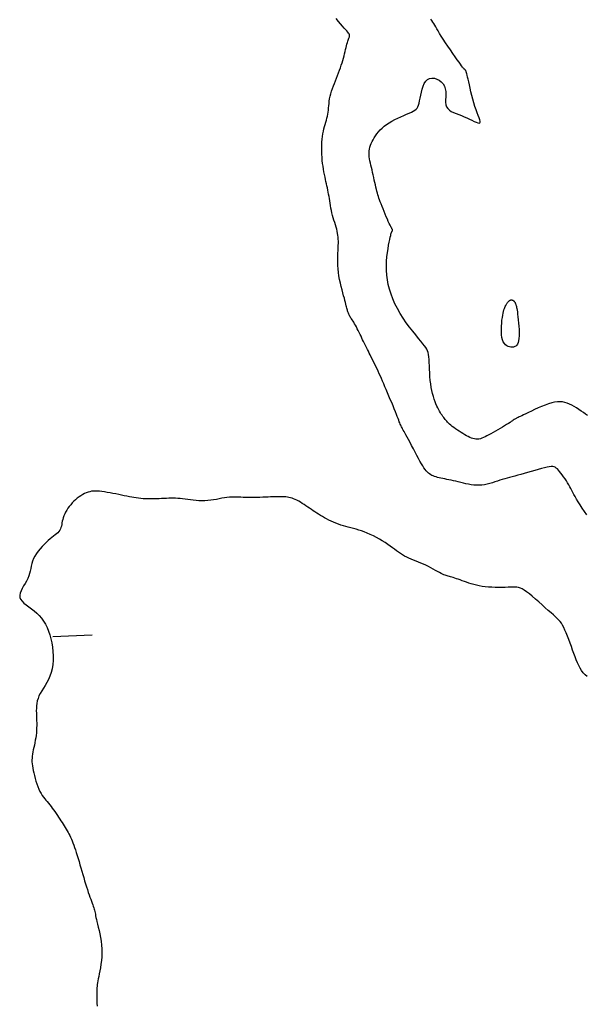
# Model space of a CAD drawing. Header units: millimetres. Extents: x 32690613 to 32693367, y 5343692 to 5344708.
# Tile 246 of 256: x 32692622 to 32692637, y 5343997 to 5344022. Entities that reach past the tile are written whole.
import ezdxf

# ---------------------------------------------------------------- set-up
doc = ezdxf.new("R2010")
doc.units = ezdxf.units.MM
doc.header["$LTSCALE"] = 20
for name, color, linetype in [('02-DGM_HL_492.00', 82, 'Continuous'), ('02-DGM_HL_492.50', 92, 'Continuous'), ('02-DGM_HL_493.00', 102, 'Continuous')]:
    doc.layers.add(name, color=color, linetype=linetype)

msp = doc.modelspace()

# ---------------------------------------------------------------- linework, layer by layer
at = {"layer": '02-DGM_HL_492.00', "elevation": 492, "flags": 128}
for points in [[(32692636.571, 5344005.657), (32692636.519, 5344005.702), (32692636.473, 5344005.752), (32692636.432, 5344005.807), (32692636.394, 5344005.867), (32692636.359, 5344005.932), (32692636.327, 5344006.002), (32692636.296, 5344006.077), (32692636.265, 5344006.156), (32692636.234, 5344006.239), (32692636.203, 5344006.327), (32692636.17, 5344006.417), (32692636.138, 5344006.507), (32692636.104, 5344006.597), (32692636.071, 5344006.683), (32692636.039, 5344006.764), (32692636.007, 5344006.839), (32692635.976, 5344006.905), (32692635.946, 5344006.962), (32692635.915, 5344007.011), (32692635.883, 5344007.054), (32692635.848, 5344007.094), (32692635.809, 5344007.134), (32692635.765, 5344007.176), (32692635.713, 5344007.223), (32692635.653, 5344007.276), (32692635.583, 5344007.339), (32692635.507, 5344007.408), (32692635.425, 5344007.481), (32692635.342, 5344007.556), (32692635.258, 5344007.629), (32692635.176, 5344007.698), (32692635.1, 5344007.761), (32692635.031, 5344007.814), (32692634.971, 5344007.855), (32692634.919, 5344007.886), (32692634.872, 5344007.908), (32692634.827, 5344007.922), (32692634.782, 5344007.93), (32692634.736, 5344007.934), (32692634.684, 5344007.933), (32692634.626, 5344007.931), (32692634.559, 5344007.929), (32692634.485, 5344007.926), (32692634.405, 5344007.924), (32692634.32, 5344007.924), (32692634.233, 5344007.924), (32692634.146, 5344007.927), (32692634.059, 5344007.932), (32692633.976, 5344007.939), (32692633.896, 5344007.95), (32692633.821, 5344007.964), (32692633.75, 5344007.98), (32692633.682, 5344007.998), (32692633.618, 5344008.016), (32692633.557, 5344008.036), (32692633.499, 5344008.056), (32692633.444, 5344008.076), (32692633.39, 5344008.095), (32692633.34, 5344008.113), (32692633.291, 5344008.13), (32692633.246, 5344008.145), (32692633.203, 5344008.16), (32692633.163, 5344008.173), (32692633.127, 5344008.185), (32692633.093, 5344008.195), (32692633.063, 5344008.203), (32692633.035, 5344008.211), (32692633.009, 5344008.218), (32692632.982, 5344008.226), (32692632.954, 5344008.236), (32692632.924, 5344008.247), (32692632.89, 5344008.262), (32692632.852, 5344008.281), (32692632.808, 5344008.303), (32692632.759, 5344008.33), (32692632.706, 5344008.359), (32692632.649, 5344008.391), (32692632.59, 5344008.423), (32692632.528, 5344008.456), (32692632.465, 5344008.487), (32692632.402, 5344008.517), (32692632.338, 5344008.545), (32692632.275, 5344008.57), (32692632.213, 5344008.595), (32692632.151, 5344008.619), (32692632.091, 5344008.642), (32692632.032, 5344008.667), (32692631.976, 5344008.693), (32692631.921, 5344008.721), (32692631.869, 5344008.751), (32692631.818, 5344008.784), (32692631.768, 5344008.819), (32692631.718, 5344008.857), (32692631.666, 5344008.896), (32692631.612, 5344008.936), (32692631.554, 5344008.978), (32692631.493, 5344009.021), (32692631.426, 5344009.065), (32692631.355, 5344009.108), (32692631.281, 5344009.152), (32692631.204, 5344009.194), (32692631.127, 5344009.234), (32692631.049, 5344009.272), (32692630.972, 5344009.306), (32692630.896, 5344009.337), (32692630.824, 5344009.363), (32692630.753, 5344009.386), (32692630.685, 5344009.405), (32692630.619, 5344009.423), (32692630.553, 5344009.439), (32692630.489, 5344009.456), (32692630.425, 5344009.473), (32692630.362, 5344009.491), (32692630.299, 5344009.512), (32692630.236, 5344009.534), (32692630.173, 5344009.559), (32692630.112, 5344009.584), (32692630.052, 5344009.612), (32692629.993, 5344009.64), (32692629.936, 5344009.668), (32692629.882, 5344009.697), (32692629.829, 5344009.727), (32692629.78, 5344009.756), (32692629.732, 5344009.786), (32692629.685, 5344009.816), (32692629.639, 5344009.846), (32692629.594, 5344009.876), (32692629.548, 5344009.907), (32692629.503, 5344009.939), (32692629.457, 5344009.971), (32692629.41, 5344010.003), (32692629.363, 5344010.034), (32692629.316, 5344010.064), (32692629.27, 5344010.093), (32692629.224, 5344010.12), (32692629.18, 5344010.144), (32692629.137, 5344010.165), (32692629.095, 5344010.182), (32692629.055, 5344010.196), (32692629.015, 5344010.207), (32692628.977, 5344010.216), (32692628.939, 5344010.222), (32692628.901, 5344010.227), (32692628.863, 5344010.23), (32692628.824, 5344010.232), (32692628.785, 5344010.233), (32692628.744, 5344010.233), (32692628.702, 5344010.233), (32692628.657, 5344010.232), (32692628.61, 5344010.231), (32692628.558, 5344010.229), (32692628.503, 5344010.227), (32692628.443, 5344010.225), (32692628.378, 5344010.223), (32692628.309, 5344010.22), (32692628.238, 5344010.218), (32692628.164, 5344010.216), (32692628.09, 5344010.214), (32692628.017, 5344010.213), (32692627.945, 5344010.213), (32692627.877, 5344010.214), (32692627.812, 5344010.216), (32692627.75, 5344010.219), (32692627.691, 5344010.221), (32692627.633, 5344010.224), (32692627.576, 5344010.225), (32692627.518, 5344010.224), (32692627.459, 5344010.221), (32692627.398, 5344010.215), (32692627.335, 5344010.206), (32692627.268, 5344010.194), (32692627.2, 5344010.181), (32692627.129, 5344010.167), (32692627.057, 5344010.154), (32692626.984, 5344010.143), (32692626.909, 5344010.134), (32692626.835, 5344010.129), (32692626.76, 5344010.128), (32692626.685, 5344010.131), (32692626.611, 5344010.137), (32692626.538, 5344010.145), (32692626.466, 5344010.155), (32692626.397, 5344010.164), (32692626.33, 5344010.174), (32692626.265, 5344010.182), (32692626.204, 5344010.187), (32692626.145, 5344010.191), (32692626.088, 5344010.194), (32692626.031, 5344010.194), (32692625.975, 5344010.194), (32692625.918, 5344010.193), (32692625.859, 5344010.191), (32692625.798, 5344010.188), (32692625.734, 5344010.186), (32692625.668, 5344010.184), (32692625.6, 5344010.182), (32692625.532, 5344010.18), (32692625.463, 5344010.179), (32692625.395, 5344010.18), (32692625.329, 5344010.181), (32692625.265, 5344010.184), (32692625.203, 5344010.189), (32692625.144, 5344010.195), (32692625.086, 5344010.203), (32692625.029, 5344010.212), (32692624.97, 5344010.222), (32692624.911, 5344010.234), (32692624.849, 5344010.246), (32692624.783, 5344010.26), (32692624.714, 5344010.274), (32692624.642, 5344010.289), (32692624.568, 5344010.304), (32692624.493, 5344010.319), (32692624.419, 5344010.333), (32692624.347, 5344010.345), (32692624.278, 5344010.356), (32692624.212, 5344010.366), (32692624.152, 5344010.372), (32692624.096, 5344010.376), (32692624.044, 5344010.378), (32692623.995, 5344010.376), (32692623.948, 5344010.371), (32692623.903, 5344010.362), (32692623.858, 5344010.35), (32692623.813, 5344010.333), (32692623.768, 5344010.313), (32692623.722, 5344010.288), (32692623.676, 5344010.26), (32692623.63, 5344010.229), (32692623.584, 5344010.194), (32692623.54, 5344010.157), (32692623.497, 5344010.117), (32692623.456, 5344010.075), (32692623.417, 5344010.03), (32692623.381, 5344009.985), (32692623.347, 5344009.938), (32692623.316, 5344009.89), (32692623.288, 5344009.842), (32692623.264, 5344009.794), (32692623.243, 5344009.746), (32692623.226, 5344009.699), (32692623.213, 5344009.653), (32692623.203, 5344009.608), (32692623.195, 5344009.565), (32692623.187, 5344009.524), (32692623.179, 5344009.485), (32692623.169, 5344009.447), (32692623.156, 5344009.412), (32692623.139, 5344009.378), (32692623.117, 5344009.347), (32692623.09, 5344009.318), (32692623.058, 5344009.289), (32692623.022, 5344009.259), (32692622.982, 5344009.228), (32692622.939, 5344009.195), (32692622.892, 5344009.158), (32692622.843, 5344009.117), (32692622.792, 5344009.07), (32692622.739, 5344009.02), (32692622.687, 5344008.965), (32692622.636, 5344008.907), (32692622.588, 5344008.847), (32692622.544, 5344008.784), (32692622.505, 5344008.721), (32692622.472, 5344008.657), (32692622.447, 5344008.594), (32692622.427, 5344008.531), (32692622.412, 5344008.467), (32692622.399, 5344008.404), (32692622.385, 5344008.341), (32692622.37, 5344008.278), (32692622.35, 5344008.215), (32692622.325, 5344008.151), (32692622.293, 5344008.087), (32692622.256, 5344008.024), (32692622.218, 5344007.961), (32692622.182, 5344007.899), (32692622.151, 5344007.838), (32692622.128, 5344007.78), (32692622.117, 5344007.724), (32692622.121, 5344007.671), (32692622.142, 5344007.621), (32692622.179, 5344007.573), (32692622.227, 5344007.526), (32692622.285, 5344007.479), (32692622.35, 5344007.431), (32692622.418, 5344007.381), (32692622.487, 5344007.328), (32692622.554, 5344007.271), (32692622.616, 5344007.208), (32692622.674, 5344007.14), (32692622.726, 5344007.066), (32692622.774, 5344006.987), (32692622.816, 5344006.903), (32692622.853, 5344006.813), (32692622.886, 5344006.718), (32692622.913, 5344006.617), (32692622.935, 5344006.512), (32692622.952, 5344006.402), (32692622.964, 5344006.291), (32692622.969, 5344006.178), (32692622.967, 5344006.067), (32692622.958, 5344005.959), (32692622.943, 5344005.854), (32692622.919, 5344005.756), (32692622.888, 5344005.665), (32692622.85, 5344005.58), (32692622.809, 5344005.501), (32692622.765, 5344005.427), (32692622.721, 5344005.356), (32692622.679, 5344005.289), (32692622.641, 5344005.224), (32692622.609, 5344005.16), (32692622.584, 5344005.097), (32692622.565, 5344005.033), (32692622.553, 5344004.97), (32692622.546, 5344004.907), (32692622.542, 5344004.845), (32692622.541, 5344004.782), (32692622.543, 5344004.72), (32692622.545, 5344004.657), (32692622.547, 5344004.595), (32692622.549, 5344004.532), (32692622.551, 5344004.47), (32692622.551, 5344004.407), (32692622.55, 5344004.345), (32692622.548, 5344004.282), (32692622.543, 5344004.219), (32692622.537, 5344004.156), (32692622.528, 5344004.094), (32692622.516, 5344004.031), (32692622.504, 5344003.969), (32692622.491, 5344003.908), (32692622.478, 5344003.848), (32692622.465, 5344003.79), (32692622.454, 5344003.734), (32692622.444, 5344003.68), (32692622.437, 5344003.629), (32692622.432, 5344003.579), (32692622.43, 5344003.531), (32692622.431, 5344003.482), (32692622.434, 5344003.431), (32692622.44, 5344003.379), (32692622.449, 5344003.324), (32692622.46, 5344003.264), (32692622.475, 5344003.2), (32692622.491, 5344003.132), (32692622.511, 5344003.061), (32692622.532, 5344002.99), (32692622.555, 5344002.92), (32692622.58, 5344002.852), (32692622.606, 5344002.788), (32692622.634, 5344002.729), (32692622.663, 5344002.675), (32692622.693, 5344002.628), (32692622.723, 5344002.584), (32692622.754, 5344002.544), (32692622.786, 5344002.506), (32692622.818, 5344002.468), (32692622.851, 5344002.43), (32692622.884, 5344002.391), (32692622.917, 5344002.349), (32692622.949, 5344002.306), (32692622.982, 5344002.26), (32692623.015, 5344002.214), (32692623.047, 5344002.166), (32692623.078, 5344002.119), (32692623.109, 5344002.072), (32692623.14, 5344002.026), (32692623.169, 5344001.98), (32692623.198, 5344001.936), (32692623.226, 5344001.893), (32692623.253, 5344001.851), (32692623.279, 5344001.809), (32692623.303, 5344001.768), (32692623.327, 5344001.727), (32692623.35, 5344001.686), (32692623.372, 5344001.645), (32692623.394, 5344001.604), (32692623.414, 5344001.561), (32692623.434, 5344001.516), (32692623.454, 5344001.468), (32692623.474, 5344001.418), (32692623.495, 5344001.363), (32692623.515, 5344001.304), (32692623.537, 5344001.239), (32692623.559, 5344001.171), (32692623.582, 5344001.098), (32692623.605, 5344001.022), (32692623.629, 5344000.944), (32692623.652, 5344000.863), (32692623.676, 5344000.782), (32692623.7, 5344000.699), (32692623.724, 5344000.617), (32692623.748, 5344000.535), (32692623.772, 5344000.455), (32692623.796, 5344000.376), (32692623.819, 5344000.3), (32692623.842, 5344000.228), (32692623.864, 5344000.159), (32692623.885, 5344000.095), (32692623.906, 5344000.036), (32692623.926, 5343999.981), (32692623.945, 5343999.931), (32692623.962, 5343999.885), (32692623.978, 5343999.843), (32692623.993, 5343999.804), (32692624.005, 5343999.767), (32692624.016, 5343999.733), (32692624.025, 5343999.701), (32692624.032, 5343999.669), (32692624.038, 5343999.637), (32692624.045, 5343999.602), (32692624.052, 5343999.564), (32692624.06, 5343999.521), (32692624.071, 5343999.471), (32692624.084, 5343999.413), (32692624.101, 5343999.347), (32692624.119, 5343999.272), (32692624.139, 5343999.191), (32692624.159, 5343999.103), (32692624.177, 5343999.011), (32692624.193, 5343998.916), (32692624.205, 5343998.817), (32692624.211, 5343998.718), (32692624.212, 5343998.618), (32692624.208, 5343998.519), (32692624.2, 5343998.422), (32692624.188, 5343998.329), (32692624.174, 5343998.24), (32692624.159, 5343998.157), (32692624.144, 5343998.082), (32692624.131, 5343998.014), (32692624.118, 5343997.955), (32692624.108, 5343997.904), (32692624.099, 5343997.857), (32692624.092, 5343997.813), (32692624.087, 5343997.77), (32692624.083, 5343997.725), (32692624.081, 5343997.676), (32692624.079, 5343997.62), (32692624.079, 5343997.557), (32692624.08, 5343997.487), (32692624.081, 5343997.412), (32692624.084, 5343997.336), (32692624.087, 5343997.259)], [(32692622.966, 5344006.675), (32692623.966, 5344006.714)]]:
    msp.add_lwpolyline(points, dxfattribs=at)
at = {"layer": '02-DGM_HL_492.50', "elevation": 492.5, "flags": 128}
msp.add_lwpolyline([(32692636.565, 5344009.773), (32692636.505, 5344009.86), (32692636.447, 5344009.946), (32692636.392, 5344010.029), (32692636.342, 5344010.106), (32692636.3, 5344010.174), (32692636.264, 5344010.236), (32692636.234, 5344010.292), (32692636.206, 5344010.344), (32692636.181, 5344010.392), (32692636.157, 5344010.439), (32692636.132, 5344010.486), (32692636.105, 5344010.534), (32692636.075, 5344010.584), (32692636.043, 5344010.635), (32692636.009, 5344010.687), (32692635.974, 5344010.738), (32692635.939, 5344010.787), (32692635.905, 5344010.833), (32692635.872, 5344010.875), (32692635.841, 5344010.911), (32692635.813, 5344010.941), (32692635.786, 5344010.965), (32692635.759, 5344010.983), (32692635.729, 5344010.995), (32692635.696, 5344011.001), (32692635.656, 5344011.002), (32692635.609, 5344010.997), (32692635.552, 5344010.987), (32692635.485, 5344010.971), (32692635.408, 5344010.952), (32692635.325, 5344010.929), (32692635.237, 5344010.905), (32692635.147, 5344010.878), (32692635.056, 5344010.852), (32692634.968, 5344010.826), (32692634.883, 5344010.802), (32692634.804, 5344010.78), (32692634.731, 5344010.759), (32692634.662, 5344010.741), (32692634.597, 5344010.723), (32692634.534, 5344010.706), (32692634.472, 5344010.689), (32692634.411, 5344010.671), (32692634.35, 5344010.652), (32692634.288, 5344010.632), (32692634.224, 5344010.611), (32692634.159, 5344010.59), (32692634.094, 5344010.571), (32692634.027, 5344010.554), (32692633.96, 5344010.54), (32692633.892, 5344010.529), (32692633.824, 5344010.524), (32692633.756, 5344010.524), (32692633.688, 5344010.529), (32692633.62, 5344010.538), (32692633.552, 5344010.55), (32692633.485, 5344010.564), (32692633.419, 5344010.58), (32692633.354, 5344010.596), (32692633.29, 5344010.612), (32692633.228, 5344010.627), (32692633.167, 5344010.64), (32692633.108, 5344010.652), (32692633.051, 5344010.664), (32692632.997, 5344010.675), (32692632.945, 5344010.685), (32692632.895, 5344010.696), (32692632.848, 5344010.706), (32692632.804, 5344010.715), (32692632.762, 5344010.726), (32692632.723, 5344010.737), (32692632.686, 5344010.749), (32692632.652, 5344010.762), (32692632.619, 5344010.777), (32692632.588, 5344010.795), (32692632.558, 5344010.815), (32692632.529, 5344010.837), (32692632.501, 5344010.864), (32692632.473, 5344010.894), (32692632.444, 5344010.93), (32692632.414, 5344010.971), (32692632.383, 5344011.019), (32692632.349, 5344011.075), (32692632.313, 5344011.138), (32692632.273, 5344011.209), (32692632.231, 5344011.287), (32692632.188, 5344011.368), (32692632.145, 5344011.452), (32692632.102, 5344011.534), (32692632.061, 5344011.614), (32692632.022, 5344011.687), (32692631.988, 5344011.753), (32692631.957, 5344011.81), (32692631.931, 5344011.857), (32692631.909, 5344011.897), (32692631.89, 5344011.931), (32692631.873, 5344011.961), (32692631.859, 5344011.986), (32692631.846, 5344012.01), (32692631.834, 5344012.033), (32692631.823, 5344012.057), (32692631.812, 5344012.083), (32692631.8, 5344012.112), (32692631.788, 5344012.144), (32692631.773, 5344012.181), (32692631.757, 5344012.224), (32692631.737, 5344012.273), (32692631.715, 5344012.331), (32692631.688, 5344012.396), (32692631.659, 5344012.469), (32692631.627, 5344012.547), (32692631.593, 5344012.629), (32692631.558, 5344012.713), (32692631.523, 5344012.797), (32692631.489, 5344012.88), (32692631.455, 5344012.96), (32692631.423, 5344013.036), (32692631.392, 5344013.107), (32692631.363, 5344013.175), (32692631.334, 5344013.24), (32692631.306, 5344013.304), (32692631.277, 5344013.366), (32692631.249, 5344013.427), (32692631.221, 5344013.488), (32692631.191, 5344013.55), (32692631.162, 5344013.611), (32692631.132, 5344013.672), (32692631.103, 5344013.731), (32692631.075, 5344013.789), (32692631.048, 5344013.843), (32692631.022, 5344013.893), (32692630.999, 5344013.94), (32692630.978, 5344013.981), (32692630.958, 5344014.019), (32692630.941, 5344014.054), (32692630.924, 5344014.087), (32692630.907, 5344014.12), (32692630.89, 5344014.154), (32692630.873, 5344014.19), (32692630.854, 5344014.229), (32692630.834, 5344014.272), (32692630.812, 5344014.318), (32692630.789, 5344014.366), (32692630.766, 5344014.416), (32692630.742, 5344014.465), (32692630.718, 5344014.513), (32692630.694, 5344014.559), (32692630.671, 5344014.602), (32692630.649, 5344014.64), (32692630.628, 5344014.675), (32692630.608, 5344014.706), (32692630.589, 5344014.734), (32692630.572, 5344014.76), (32692630.556, 5344014.783), (32692630.541, 5344014.805), (32692630.528, 5344014.826), (32692630.517, 5344014.846), (32692630.507, 5344014.866), (32692630.498, 5344014.885), (32692630.491, 5344014.904), (32692630.484, 5344014.924), (32692630.477, 5344014.944), (32692630.471, 5344014.965), (32692630.466, 5344014.988), (32692630.46, 5344015.011), (32692630.453, 5344015.036), (32692630.446, 5344015.065), (32692630.438, 5344015.098), (32692630.429, 5344015.135), (32692630.417, 5344015.178), (32692630.404, 5344015.229), (32692630.388, 5344015.286), (32692630.37, 5344015.352), (32692630.35, 5344015.425), (32692630.328, 5344015.505), (32692630.307, 5344015.589), (32692630.286, 5344015.676), (32692630.267, 5344015.766), (32692630.251, 5344015.856), (32692630.238, 5344015.946), (32692630.229, 5344016.034), (32692630.223, 5344016.12), (32692630.221, 5344016.204), (32692630.221, 5344016.285), (32692630.223, 5344016.362), (32692630.225, 5344016.436), (32692630.228, 5344016.505), (32692630.232, 5344016.571), (32692630.234, 5344016.631), (32692630.235, 5344016.687), (32692630.235, 5344016.74), (32692630.234, 5344016.791), (32692630.23, 5344016.841), (32692630.225, 5344016.891), (32692630.217, 5344016.94), (32692630.206, 5344016.992), (32692630.193, 5344017.045), (32692630.178, 5344017.101), (32692630.161, 5344017.158), (32692630.143, 5344017.217), (32692630.124, 5344017.277), (32692630.106, 5344017.337), (32692630.089, 5344017.399), (32692630.072, 5344017.461), (32692630.058, 5344017.523), (32692630.046, 5344017.585), (32692630.035, 5344017.646), (32692630.025, 5344017.707), (32692630.015, 5344017.766), (32692630.006, 5344017.825), (32692629.997, 5344017.882), (32692629.988, 5344017.938), (32692629.978, 5344017.992), (32692629.967, 5344018.044), (32692629.956, 5344018.096), (32692629.945, 5344018.149), (32692629.933, 5344018.202), (32692629.92, 5344018.257), (32692629.908, 5344018.314), (32692629.895, 5344018.375), (32692629.882, 5344018.438), (32692629.869, 5344018.506), (32692629.857, 5344018.576), (32692629.845, 5344018.648), (32692629.835, 5344018.723), (32692629.826, 5344018.799), (32692629.819, 5344018.876), (32692629.814, 5344018.954), (32692629.811, 5344019.032), (32692629.811, 5344019.11), (32692629.813, 5344019.187), (32692629.817, 5344019.263), (32692629.823, 5344019.337), (32692629.832, 5344019.409), (32692629.842, 5344019.477), (32692629.854, 5344019.542), (32692629.868, 5344019.603), (32692629.884, 5344019.661), (32692629.9, 5344019.716), (32692629.915, 5344019.769), (32692629.931, 5344019.821), (32692629.945, 5344019.871), (32692629.958, 5344019.922), (32692629.968, 5344019.973), (32692629.976, 5344020.026), (32692629.982, 5344020.079), (32692629.987, 5344020.134), (32692629.992, 5344020.191), (32692629.997, 5344020.249), (32692630.004, 5344020.308), (32692630.013, 5344020.369), (32692630.026, 5344020.431), (32692630.042, 5344020.495), (32692630.062, 5344020.56), (32692630.085, 5344020.626), (32692630.11, 5344020.693), (32692630.137, 5344020.76), (32692630.164, 5344020.828), (32692630.191, 5344020.895), (32692630.217, 5344020.962), (32692630.242, 5344021.028), (32692630.266, 5344021.093), (32692630.289, 5344021.157), (32692630.31, 5344021.22), (32692630.329, 5344021.282), (32692630.348, 5344021.343), (32692630.365, 5344021.402), (32692630.38, 5344021.46), (32692630.395, 5344021.516), (32692630.408, 5344021.571), (32692630.421, 5344021.623), (32692630.432, 5344021.672), (32692630.444, 5344021.718), (32692630.454, 5344021.761), (32692630.465, 5344021.799), (32692630.476, 5344021.833), (32692630.486, 5344021.862), (32692630.497, 5344021.888), (32692630.506, 5344021.91), (32692630.514, 5344021.93), (32692630.519, 5344021.948), (32692630.522, 5344021.965), (32692630.521, 5344021.981), (32692630.517, 5344021.999), (32692630.508, 5344022.018), (32692630.494, 5344022.04), (32692630.475, 5344022.065), (32692630.451, 5344022.094), (32692630.42, 5344022.128), (32692630.384, 5344022.169), (32692630.342, 5344022.217), (32692630.292, 5344022.273), (32692630.236, 5344022.338), (32692630.175, 5344022.409)], dxfattribs=at)
at = {"layer": '02-DGM_HL_493.00', "elevation": 493, "flags": 128}
msp.add_lwpolyline([(32692636.578, 5344012.302), (32692636.531, 5344012.337), (32692636.479, 5344012.375), (32692636.422, 5344012.414), (32692636.363, 5344012.454), (32692636.303, 5344012.493), (32692636.241, 5344012.529), (32692636.181, 5344012.563), (32692636.122, 5344012.591), (32692636.063, 5344012.615), (32692636.004, 5344012.633), (32692635.944, 5344012.646), (32692635.882, 5344012.651), (32692635.816, 5344012.65), (32692635.745, 5344012.641), (32692635.669, 5344012.624), (32692635.586, 5344012.6), (32692635.5, 5344012.568), (32692635.41, 5344012.532), (32692635.321, 5344012.493), (32692635.234, 5344012.453), (32692635.152, 5344012.414), (32692635.076, 5344012.377), (32692635.01, 5344012.345), (32692634.954, 5344012.318), (32692634.908, 5344012.296), (32692634.87, 5344012.279), (32692634.84, 5344012.266), (32692634.815, 5344012.255), (32692634.794, 5344012.246), (32692634.777, 5344012.237), (32692634.761, 5344012.229), (32692634.746, 5344012.219), (32692634.73, 5344012.208), (32692634.712, 5344012.196), (32692634.692, 5344012.182), (32692634.669, 5344012.165), (32692634.641, 5344012.146), (32692634.608, 5344012.124), (32692634.568, 5344012.099), (32692634.522, 5344012.071), (32692634.471, 5344012.04), (32692634.415, 5344012.007), (32692634.356, 5344011.973), (32692634.295, 5344011.938), (32692634.235, 5344011.904), (32692634.176, 5344011.87), (32692634.12, 5344011.839), (32692634.069, 5344011.81), (32692634.02, 5344011.783), (32692633.975, 5344011.76), (32692633.933, 5344011.739), (32692633.893, 5344011.723), (32692633.854, 5344011.71), (32692633.816, 5344011.702), (32692633.779, 5344011.698), (32692633.741, 5344011.699), (32692633.703, 5344011.704), (32692633.664, 5344011.714), (32692633.625, 5344011.727), (32692633.585, 5344011.744), (32692633.543, 5344011.764), (32692633.5, 5344011.787), (32692633.455, 5344011.813), (32692633.408, 5344011.84), (32692633.361, 5344011.87), (32692633.313, 5344011.9), (32692633.266, 5344011.932), (32692633.22, 5344011.963), (32692633.177, 5344011.994), (32692633.136, 5344012.024), (32692633.1, 5344012.053), (32692633.068, 5344012.081), (32692633.04, 5344012.107), (32692633.016, 5344012.131), (32692632.994, 5344012.156), (32692632.974, 5344012.18), (32692632.955, 5344012.204), (32692632.937, 5344012.228), (32692632.918, 5344012.254), (32692632.899, 5344012.28), (32692632.879, 5344012.309), (32692632.858, 5344012.34), (32692632.836, 5344012.373), (32692632.814, 5344012.41), (32692632.791, 5344012.45), (32692632.768, 5344012.494), (32692632.745, 5344012.542), (32692632.722, 5344012.596), (32692632.699, 5344012.654), (32692632.676, 5344012.717), (32692632.655, 5344012.785), (32692632.635, 5344012.858), (32692632.616, 5344012.935), (32692632.6, 5344013.018), (32692632.587, 5344013.105), (32692632.577, 5344013.196), (32692632.569, 5344013.291), (32692632.563, 5344013.386), (32692632.558, 5344013.479), (32692632.554, 5344013.569), (32692632.55, 5344013.654), (32692632.545, 5344013.731), (32692632.54, 5344013.799), (32692632.533, 5344013.856), (32692632.523, 5344013.904), (32692632.509, 5344013.948), (32692632.489, 5344013.989), (32692632.464, 5344014.03), (32692632.431, 5344014.076), (32692632.389, 5344014.129), (32692632.337, 5344014.191), (32692632.275, 5344014.266), (32692632.205, 5344014.353), (32692632.128, 5344014.449), (32692632.048, 5344014.554), (32692631.966, 5344014.665), (32692631.886, 5344014.782), (32692631.809, 5344014.902), (32692631.738, 5344015.024), (32692631.676, 5344015.147), (32692631.622, 5344015.269), (32692631.576, 5344015.392), (32692631.537, 5344015.515), (32692631.507, 5344015.637), (32692631.484, 5344015.758), (32692631.469, 5344015.879), (32692631.461, 5344015.999), (32692631.459, 5344016.117), (32692631.464, 5344016.233), (32692631.473, 5344016.344), (32692631.485, 5344016.45), (32692631.5, 5344016.549), (32692631.516, 5344016.639), (32692631.531, 5344016.718), (32692631.546, 5344016.786), (32692631.558, 5344016.841), (32692631.568, 5344016.884), (32692631.575, 5344016.917), (32692631.582, 5344016.942), (32692631.587, 5344016.96), (32692631.591, 5344016.972), (32692631.595, 5344016.981), (32692631.599, 5344016.987), (32692631.603, 5344016.992), (32692631.606, 5344016.998), (32692631.61, 5344017.002), (32692631.613, 5344017.007), (32692631.615, 5344017.012), (32692631.616, 5344017.017), (32692631.616, 5344017.022), (32692631.615, 5344017.028), (32692631.612, 5344017.035), (32692631.608, 5344017.043), (32692631.601, 5344017.054), (32692631.593, 5344017.069), (32692631.581, 5344017.089), (32692631.568, 5344017.115), (32692631.551, 5344017.149), (32692631.531, 5344017.19), (32692631.508, 5344017.241), (32692631.483, 5344017.298), (32692631.456, 5344017.362), (32692631.428, 5344017.428), (32692631.4, 5344017.496), (32692631.373, 5344017.563), (32692631.347, 5344017.628), (32692631.323, 5344017.688), (32692631.303, 5344017.743), (32692631.285, 5344017.792), (32692631.269, 5344017.837), (32692631.255, 5344017.88), (32692631.242, 5344017.923), (32692631.23, 5344017.966), (32692631.218, 5344018.012), (32692631.206, 5344018.061), (32692631.193, 5344018.115), (32692631.18, 5344018.173), (32692631.166, 5344018.235), (32692631.151, 5344018.299), (32692631.137, 5344018.364), (32692631.122, 5344018.429), (32692631.107, 5344018.494), (32692631.093, 5344018.557), (32692631.078, 5344018.618), (32692631.064, 5344018.676), (32692631.051, 5344018.732), (32692631.04, 5344018.787), (32692631.031, 5344018.839), (32692631.024, 5344018.891), (32692631.02, 5344018.941), (32692631.02, 5344018.99), (32692631.023, 5344019.039), (32692631.03, 5344019.087), (32692631.041, 5344019.134), (32692631.056, 5344019.182), (32692631.074, 5344019.23), (32692631.095, 5344019.278), (32692631.121, 5344019.326), (32692631.149, 5344019.375), (32692631.181, 5344019.425), (32692631.216, 5344019.475), (32692631.256, 5344019.525), (32692631.3, 5344019.574), (32692631.349, 5344019.623), (32692631.402, 5344019.67), (32692631.462, 5344019.716), (32692631.527, 5344019.759), (32692631.597, 5344019.801), (32692631.672, 5344019.839), (32692631.749, 5344019.876), (32692631.826, 5344019.91), (32692631.901, 5344019.942), (32692631.972, 5344019.973), (32692632.038, 5344020.001), (32692632.095, 5344020.027), (32692632.143, 5344020.052), (32692632.182, 5344020.077), (32692632.214, 5344020.103), (32692632.239, 5344020.132), (32692632.26, 5344020.166), (32692632.276, 5344020.206), (32692632.291, 5344020.254), (32692632.304, 5344020.312), (32692632.318, 5344020.38), (32692632.332, 5344020.456), (32692632.349, 5344020.535), (32692632.37, 5344020.614), (32692632.395, 5344020.69), (32692632.425, 5344020.759), (32692632.462, 5344020.817), (32692632.507, 5344020.86), (32692632.56, 5344020.886), (32692632.62, 5344020.895), (32692632.682, 5344020.889), (32692632.745, 5344020.869), (32692632.804, 5344020.838), (32692632.858, 5344020.796), (32692632.904, 5344020.745), (32692632.938, 5344020.686), (32692632.959, 5344020.622), (32692632.969, 5344020.554), (32692632.971, 5344020.484), (32692632.97, 5344020.413), (32692632.968, 5344020.344), (32692632.968, 5344020.278), (32692632.975, 5344020.217), (32692632.992, 5344020.163), (32692633.021, 5344020.117), (32692633.062, 5344020.078), (32692633.112, 5344020.044), (32692633.169, 5344020.015), (32692633.233, 5344019.989), (32692633.301, 5344019.964), (32692633.371, 5344019.938), (32692633.441, 5344019.911), (32692633.51, 5344019.881), (32692633.576, 5344019.85), (32692633.638, 5344019.82), (32692633.695, 5344019.793), (32692633.745, 5344019.77), (32692633.786, 5344019.754), (32692633.818, 5344019.747), (32692633.839, 5344019.751), (32692633.849, 5344019.768), (32692633.848, 5344019.796), (32692633.838, 5344019.835), (32692633.82, 5344019.885), (32692633.798, 5344019.944), (32692633.772, 5344020.013), (32692633.743, 5344020.089), (32692633.714, 5344020.172), (32692633.687, 5344020.261), (32692633.66, 5344020.354), (32692633.636, 5344020.449), (32692633.613, 5344020.543), (32692633.591, 5344020.634), (32692633.572, 5344020.72), (32692633.555, 5344020.798), (32692633.54, 5344020.865), (32692633.527, 5344020.921), (32692633.516, 5344020.967), (32692633.507, 5344021.002), (32692633.5, 5344021.029), (32692633.493, 5344021.05), (32692633.488, 5344021.065), (32692633.483, 5344021.076), (32692633.478, 5344021.085), (32692633.473, 5344021.092), (32692633.469, 5344021.099), (32692633.464, 5344021.104), (32692633.459, 5344021.109), (32692633.455, 5344021.114), (32692633.45, 5344021.117), (32692633.446, 5344021.121), (32692633.442, 5344021.124), (32692633.437, 5344021.127), (32692633.432, 5344021.133), (32692633.424, 5344021.141), (32692633.413, 5344021.155), (32692633.397, 5344021.175), (32692633.375, 5344021.205), (32692633.346, 5344021.245), (32692633.309, 5344021.297), (32692633.262, 5344021.362), (32692633.209, 5344021.439), (32692633.151, 5344021.524), (32692633.089, 5344021.614), (32692633.027, 5344021.705), (32692632.966, 5344021.796), (32692632.909, 5344021.883), (32692632.858, 5344021.963), (32692632.814, 5344022.033), (32692632.777, 5344022.095), (32692632.745, 5344022.149), (32692632.717, 5344022.198), (32692632.692, 5344022.242), (32692632.668, 5344022.283), (32692632.644, 5344022.321), (32692632.619, 5344022.36), (32692632.591, 5344022.399)], dxfattribs=at)
msp.add_lwpolyline([(32692634.569, 5344015.205), (32692634.578, 5344015.213), (32692634.587, 5344015.22), (32692634.595, 5344015.227), (32692634.604, 5344015.233), (32692634.613, 5344015.238), (32692634.622, 5344015.242), (32692634.632, 5344015.244), (32692634.641, 5344015.246), (32692634.65, 5344015.245), (32692634.659, 5344015.243), (32692634.668, 5344015.24), (32692634.677, 5344015.236), (32692634.686, 5344015.231), (32692634.695, 5344015.224), (32692634.703, 5344015.218), (32692634.71, 5344015.21), (32692634.717, 5344015.203), (32692634.724, 5344015.194), (32692634.73, 5344015.186), (32692634.735, 5344015.176), (32692634.741, 5344015.166), (32692634.746, 5344015.155), (32692634.751, 5344015.143), (32692634.756, 5344015.13), (32692634.76, 5344015.116), (32692634.765, 5344015.1), (32692634.77, 5344015.08), (32692634.776, 5344015.055), (32692634.781, 5344015.024), (32692634.788, 5344014.985), (32692634.795, 5344014.938), (32692634.802, 5344014.882), (32692634.81, 5344014.814), (32692634.819, 5344014.739), (32692634.827, 5344014.657), (32692634.834, 5344014.573), (32692634.839, 5344014.489), (32692634.841, 5344014.407), (32692634.841, 5344014.331), (32692634.836, 5344014.263), (32692634.828, 5344014.206), (32692634.815, 5344014.159), (32692634.798, 5344014.121), (32692634.778, 5344014.091), (32692634.754, 5344014.07), (32692634.727, 5344014.055), (32692634.698, 5344014.046), (32692634.666, 5344014.042), (32692634.631, 5344014.043), (32692634.596, 5344014.049), (32692634.56, 5344014.061), (32692634.525, 5344014.079), (32692634.493, 5344014.104), (32692634.463, 5344014.137), (32692634.437, 5344014.179), (32692634.416, 5344014.229), (32692634.402, 5344014.289), (32692634.392, 5344014.356), (32692634.388, 5344014.429), (32692634.387, 5344014.504), (32692634.39, 5344014.581), (32692634.396, 5344014.656), (32692634.403, 5344014.728), (32692634.412, 5344014.795), (32692634.422, 5344014.854), (32692634.432, 5344014.906), (32692634.443, 5344014.951), (32692634.454, 5344014.991), (32692634.465, 5344015.025), (32692634.476, 5344015.055), (32692634.487, 5344015.08), (32692634.497, 5344015.102), (32692634.507, 5344015.122), (32692634.517, 5344015.139), (32692634.526, 5344015.153), (32692634.535, 5344015.166), (32692634.543, 5344015.177), (32692634.552, 5344015.187), (32692634.561, 5344015.196)], close=True, dxfattribs=at)

doc.saveas('drawing.dxf')
